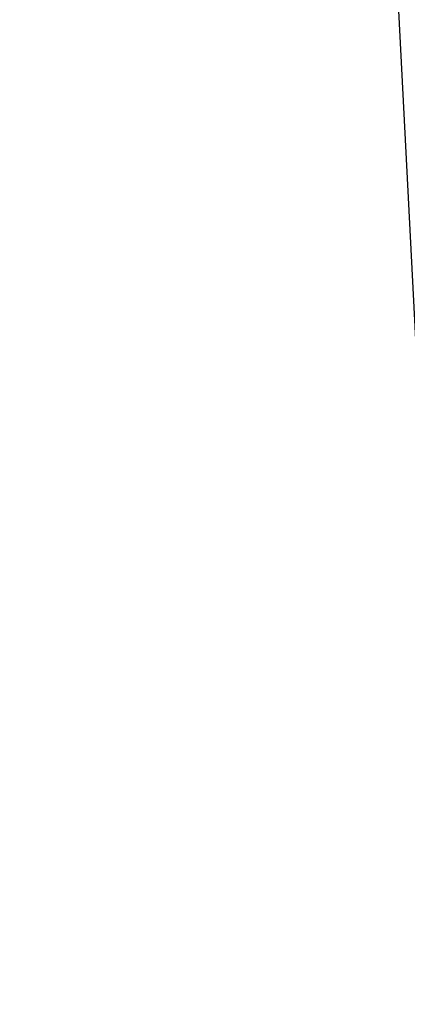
# Model space of a CAD drawing. Header units: millimetres. Extents: x 21 to 401, y 14 to 292.
# Tile 17 of 52: x 212.78 to 214.28, y 255.02 to 258.83. Entities that reach past the tile are written whole.
import ezdxf

# ---------------------------------------------------------------- set-up
doc = ezdxf.new("R2010")
doc.units = ezdxf.units.MM
doc.layers.add('FORMATO', color=179, linetype='Continuous')
doc.styles.add('SLDTEXTSTYLE0', font='TXT', dxfattribs={"width": 0.75})
doc.dimstyles.new('SLDDIMSTYLE1', dxfattribs={"dimtxt": 3.5, "dimasz": 3.302, "dimexe": 0, "dimexo": 0.0625, "dimgap": 0.875, "dimtad": 1, "dimdec": 0, "dimrnd": 1e-09, "dimzin": 12, "dimdsep": 46, "dimtxsty": 'SLDTEXTSTYLE0', "dimsah": 1, "dimcen": 0.09, "dimadec": 0, "dimazin": 3, "dimtfac": 1, "dimtdec": 0, "dimtofl": 0, "dimtmove": 0, "dimatfit": 3, "dimfxl": 0, "dimfrac": 2, "dimtolj": 1, "dimtzin": 12, "dimarcsym": 0})

# ---------------------------------------------------------------- blocks, each defined once
blk = doc.blocks.new('_D_4')
at = {"layer": 'FORMATO'}
for p, q in [((213.7773, 280.5073), (259.9559, 280.5073)), ((258.9559, 280.5073), (258.9559, 152.2968)), ((240.5528, 152.2968), (259.9559, 152.2968))]:
    blk.add_line(p, q, dxfattribs=at)
for points in [[(258.9559, 280.5073), (258.4479, 277.2053), (259.4639, 277.2053)], [(258.9559, 152.2968), (259.4639, 155.5988), (258.4479, 155.5988)]]:
    blk.add_solid(points, dxfattribs=at)
at = {"layer": 'FORMATO', "insert": (254.4442, 188.7931), "char_height": 3.5, "attachment_point": 1, "rotation": 90, "style": 'SLDTEXTSTYLE0'}
blk.add_mtext('128', dxfattribs=at)

msp = doc.modelspace()

# ---------------------------------------------------------------- linework, layer by layer
at = {"color": 7, "linetype": 'Continuous', "lineweight": 25}
msp.add_line((214.216917, 259.390296), (214.384302, 256.132537), dxfattribs=at)

# ---------------------------------------------------------------- dimensions: what is measured, and where the dimension line sits
at = {"layer": 'FORMATO'}
dim = msp.add_linear_dim(base=(258.955898, 152.296781), p1=(212.7773, 280.507291), p2=(239.55281, 152.296781), angle=90, dimstyle='SLDDIMSTYLE1', dxfattribs=at)
dim.commit()
dim.dimension.update_dxf_attribs({"geometry": '_D_4', "text_midpoint": (258.955898, 192.672219), "dimtype": 160})

doc.saveas('drawing.dxf')
